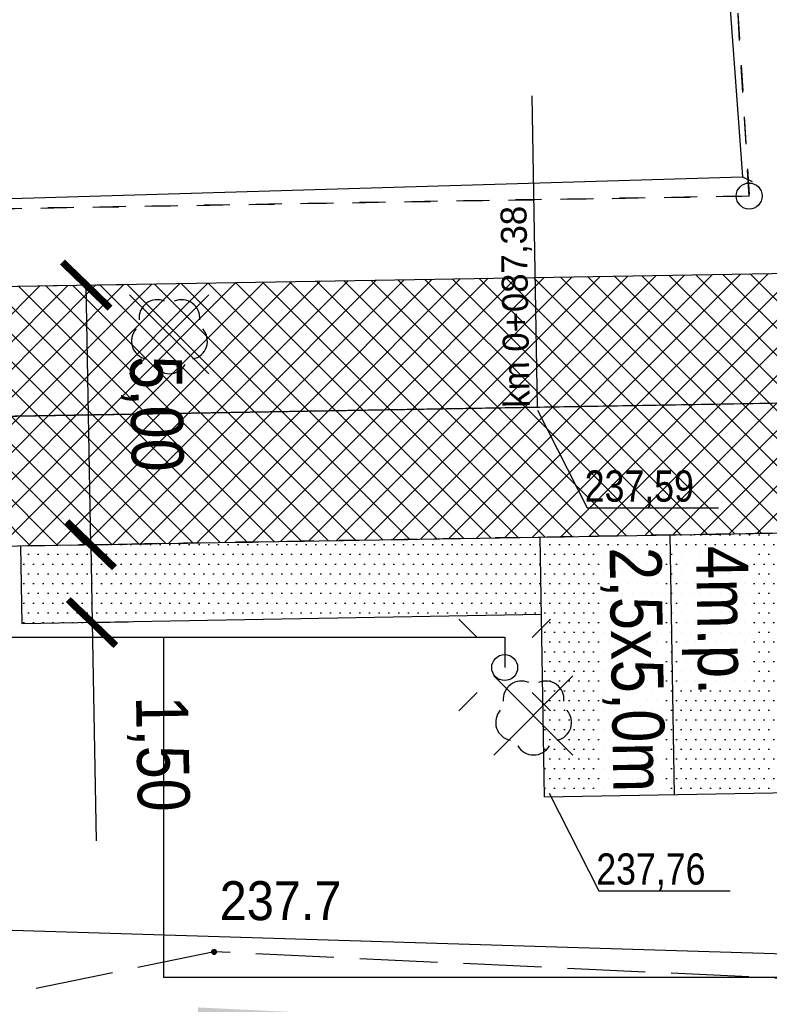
# Model space of a CAD drawing. Extents: x 6567718 to 6567944, y 5646923 to 5647067.
# Tile 13 of 18: x 6567773 to 6567787, y 5646994 to 5647013. Entities that reach past the tile are written whole.
import ezdxf
from ezdxf import colors
from ezdxf.entities.mleader import LeaderData, LeaderLine
from ezdxf.enums import TextEntityAlignment as Align
from ezdxf.math import Vec2, Vec3

# ---------------------------------------------------------------- set-up
doc = ezdxf.new("R2010")
doc.units = 0
doc.header["$MEASUREMENT"] = 0
for name, pattern in [('DGN_STYLE_2191', [1, -0.25, 0.5, -0.25]), ('DGN_STYLE_9021', [7.5, 3.75, 3.75]), ('KTJZ01_05', [2, 1.5, -0.5])]:
    doc.linetypes.add(name, pattern=pattern)
doc.layers.get('0').update_dxf_attribs({"linetype": 'CONTINUOUS'})
doc.layers.get('Defpoints').update_dxf_attribs({"linetype": 'CONTINUOUS'})
for name, color, linetype in [('BDOT1', 7, 'CONTINUOUS'), ('EWID', 7, 'CONTINUOUS'), ('GESUT1', 7, 'CONTINUOUS'), ('IA_ likwidacja', 1, 'CONTINUOUS'), ('IA_#chodnik', 41, 'CONTINUOUS'), ('IA_#jezdnia', 251, 'CONTINUOUS'), ('IA_#pobocze', 203, 'CONTINUOUS'), ('IA_#zjazd 2', 140, 'CONTINUOUS'), ('IA_krawężnik_A', 230, 'CONTINUOUS'), ('IA_krawężnik_B', 180, 'CONTINUOUS'), ('IA_krawężnik_C', 151, 'CONTINUOUS'), ('IA_krawężnik_Obrz', 21, 'CONTINUOUS'), ('IA_opis', 7, 'CONTINUOUS'), ('IA_org ruchu', 7, 'CONTINUOUS'), ('IA_oś', 132, 'CONTINUOUS'), ('IA_przerywana', 60, 'CONTINUOUS'), ('IA_rzędne', 6, 'CONTINUOUS'), ('IA_wymiary', 7, 'CONTINUOUS')]:
    doc.layers.add(name, color=color, linetype=linetype)
doc.layers.add('IA_oś tymczas', color=1, linetype='CONTINUOUS', plot=False)
doc.layers.add('IA_tymczasowe', color=2, linetype='CONTINUOUS', plot=False)
doc.styles.add('IA_500', font='ARIALN.TTF', dxfattribs={"height": 1})
doc.styles.get("Standard").update_dxf_attribs({"font": 'GOTHIC.TTF'})
doc.styles.add('STYLE-GEO_140', font='geo_140.shx', dxfattribs={"bigfont": 'geo_140big.shx'})
doc.dimstyles.new('IA_500', dxfattribs={"dimtxt": 1, "dimasz": 0.9, "dimexe": 0.7, "dimexo": 0.625, "dimtad": 1, "dimrnd": 0.01, "dimzin": 1, "dimtxsty": 'IA_500', "dimblk": 'ARCHTICK', "dimcen": 2.5, "dimaunit": 2, "dimazin": 0, "dimtfac": 1, "dimtmove": 0, "dimatfit": 3, "dimfxl": 24, "dimarcsym": 0})

# ---------------------------------------------------------------- blocks, each defined once
blk = doc.blocks.new('OBOP02_1')
at = {"layer": 'BDOT1', "color": 7, "linetype": 'Continuous'}
blk.add_circle((0, 0), 0.01, dxfattribs=at)
for centre, start, end in [((-0.47, 0.647), 66, 186), ((0.47, 0.647), 354, 114), ((-0.761, -0.247), 138, 258), ((0.761, -0.247), 282, 42), ((0, -0.8), 210, 330)]:
    blk.add_arc(centre, 0.7, start, end, dxfattribs=at)
blk = doc.blocks.new('DWG_H0_11')
at = {"layer": 'BDOT1', "linetype": 'Continuous'}
blk.add_hatch(color=7, dxfattribs=at).paths.add_polyline_path([(0.09, 0, 1), (-0.09, 0, 1)], flags=16)
at = {"layer": 'BDOT1', "color": 7, "linetype": 'Continuous'}
blk.add_lwpolyline([(0.09, 0, 1), (-0.09, 0, 1)], format="xyb", close=True, dxfattribs=at)
blk = doc.blocks.new('RTPW01_1')
at = {"layer": 'BDOT1', "color": 7, "linetype": 'Continuous'}
blk.add_circle((0, 0), 0.09, dxfattribs=at)
blk.add_blockref('DWG_H0_11', (0, 0), dxfattribs=at)
blk = doc.blocks.new('EGBP04_1')
at = {"layer": 'EWID', "color": 92, "linetype": 'Continuous'}
blk.add_circle((0, 0), 0.5, dxfattribs=at)
blk = doc.blocks.new('_ArchTick')
at = {"color": 0, "linetype": 'ByBlock', "const_width": 0.15}
blk.add_lwpolyline([(-0.5, -0.5), (0.5, 0.5)], dxfattribs=at)
blk = doc.blocks.new('*D245')
at = {"layer": 'Defpoints', "color": 0, "linetype": 'Continuous'}
for p in [(6567772.823, 5647007.725), (6567774.079, 5647007.746), (6567772.908, 5647002.726)]:
    blk.add_point(p, dxfattribs=at)
at = {"layer": 'IA_wymiary', "color": 0, "lineweight": -2}
for p, q in [((6567773.448, 5647007.736), (6567774.779, 5647007.758)), ((6567774.164, 5647002.747), (6567774.079, 5647007.746)), ((6567773.533, 5647002.736), (6567774.864, 5647002.759))]:
    blk.add_line(p, q, dxfattribs=at)
at = {"layer": 'IA_wymiary', "color": 0, "linetype": 'Continuous', "lineweight": -2, "xscale": 0.9, "yscale": 0.9, "zscale": 0.9}
for p, rotation in [((6567774.079, 5647007.746), 90.97030732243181), ((6567774.164, 5647002.747), 270.9703073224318)]:
    blk.add_blockref('_ArchTick', p, dxfattribs=dict(at, rotation=rotation))
at = {"layer": 'IA_wymiary', "color": 0, "linetype": 'Continuous', "insert": (6567775.347, 5647005.267), "char_height": 1, "attachment_point": 5, "rotation": 270.9703, "style": 'IA_500'}
blk.add_mtext('5,00', dxfattribs=at)
blk = doc.blocks.new('*D246')
at = {"layer": 'Defpoints', "color": 0, "linetype": 'Continuous'}
for p in [(6567773.533, 5647002.736), (6567773.56, 5647001.237), (6567774.191, 5647001.249)]:
    blk.add_point(p, dxfattribs=at)
at = {"layer": 'IA_wymiary', "color": 0, "lineweight": -2}
for p, q in [((6567774.158, 5647002.748), (6567774.864, 5647002.76)), ((6567774.164, 5647002.748), (6567774.191, 5647001.249)), ((6567774.185, 5647001.249), (6567774.891, 5647001.261)), ((6567774.191, 5647001.249), (6567774.267, 5646997.049))]:
    blk.add_line(p, q, dxfattribs=at)
at = {"layer": 'IA_wymiary', "color": 0, "linetype": 'Continuous', "lineweight": -2, "xscale": 0.9, "yscale": 0.9, "zscale": 0.9}
for p, rotation in [((6567774.164, 5647002.748), 91.03385140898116), ((6567774.191, 5647001.249), 271.0338514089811)]:
    blk.add_blockref('_ArchTick', p, dxfattribs=dict(at, rotation=rotation))
at = {"layer": 'IA_wymiary', "color": 0, "linetype": 'Continuous', "insert": (6567775.463, 5646998.721), "char_height": 1, "attachment_point": 5, "rotation": 271.0339, "style": 'IA_500'}
blk.add_mtext('1,50', dxfattribs=at)
blk = doc.blocks.new('_None')
blk = doc.blocks.new('Km_d')
blk.add_line((0, 0), (6, 0))
at = {"lineweight": 30, "flags": 106}
blk.add_attdef('D', text='', height=0.5, dxfattribs=at).set_placement((0, 0), align=Align.BOTTOM_LEFT)

msp = doc.modelspace()

# ---------------------------------------------------------------- hatches: boundary and pattern name
at = {"layer": 'IA_#chodnik'}
h = msp.add_hatch(dxfattribs=at)
h.set_pattern_fill('DOTS', color=256, scale=3, style=0)
h.set_pattern_definition([(0, (6567775.1703, 5646945.60679), (0.09375, 0.1875), [0, -0.1875])])
h.paths.add_polyline_path([(6567775.17, 5646972.145), (6567776.232, 5646993.84), (6567795.523, 5646992.896, 0.433631), (6567796.572, 5646993.912), (6567796.5, 5646998.125), (6567796.416, 5647003.124), (6567799.543, 5647003.177, -0.019848), (6567800.416, 5647003.157), (6567800.578, 5646993.584, 0.395059), (6567801.529, 5646992.602), (6567812.57, 5646992.062), (6567814.471, 5646988.839), (6567817.35, 5646983.958, -0.142644), (6567818.87, 5646977.998), (6567818.004, 5646952.371, -0.420452), (6567810.623, 5646945.617), (6567810.706, 5646947.115, 0.420452), (6567816.505, 5646952.421), (6567817.052, 5646968.616, 0.409784), (6567815.626, 5646970.165), (6567797.235, 5646971.065), (6567797.093, 5646968.168), (6567787.305, 5646968.647), (6567787.446, 5646971.544)])
h.paths.add_polyline_path([(6567776.742, 5646973.57), (6567787.52, 5646973.042), (6567787.537, 5646973.529), (6567787.538, 5646973.542), (6567788.143, 5646973.512), (6567788.046, 5646971.515), (6567788.645, 5646971.485), (6567788.743, 5646973.483), (6567789.042, 5646973.468), (6567788.944, 5646971.471), (6567788.945, 5646971.471), (6567788.876, 5646970.072), (6567790.274, 5646970.004), (6567794.27, 5646969.808), (6567795.668, 5646969.74), (6567795.736, 5646971.138), (6567795.834, 5646973.136), (6567796.134, 5646973.121), (6567796.036, 5646971.123), (6567796.635, 5646971.094), (6567796.733, 5646973.092), (6567797.332, 5646973.062), (6567797.308, 5646972.563), (6567815.631, 5646971.666, 0.418657), (6567817.204, 5646973.114), (6567817.371, 5646978.049, 0.142644), (6567816.058, 5646983.196), (6567811.963, 5646990.139, 0.252387), (6567811.15, 5646990.629), (6567801.519, 5646991.101, 0.406054), (6567800.473, 5646990.179), (6567800.473, 5646990.179), (6567800.492, 5646990.578), (6567796.497, 5646990.774), (6567796.468, 5646990.174), (6567800.463, 5646989.979), (6567800.448, 5646989.679), (6567796.453, 5646989.875), (6567793.579, 5646990.015), (6567793.587, 5646990.165), (6567793.886, 5646990.15), (6567793.889, 5646990.2), (6567793.589, 5646990.215), (6567793.638, 5646991.214), (6567793.938, 5646991.199), (6567793.94, 5646991.249), (6567793.64, 5646991.264), (6567793.648, 5646991.414), (6567788.935, 5646991.644), (6567788.938, 5646991.716), (6567787.415, 5646991.791), (6567787.415, 5646991.791), (6567778.156, 5646992.244), (6567777.657, 5646992.268)], flags=16)
h.paths.add_polyline_path([(6567788.578, 5646984.869), (6567788.768, 5646988.749), (6567790.496, 5646988.664), (6567790.494, 5646988.614), (6567790.194, 5646988.629), (6567790.192, 5646988.579), (6567790.491, 5646988.565), (6567790.442, 5646987.566), (6567790.143, 5646987.58), (6567790.14, 5646987.53), (6567790.44, 5646987.516), (6567790.433, 5646987.366), (6567796.316, 5646987.078), (6567796.35, 5646987.777), (6567800.346, 5646987.582), (6567800.184, 5646984.284)], flags=0)
h.paths.add_polyline_path([(6567797.675, 5646984.527), (6567799.223, 5646984.451), (6567799.272, 5646985.45), (6567797.724, 5646985.526)], flags=0)
h.paths.add_polyline_path([(6567797.675, 5646984.527), (6567799.223, 5646984.451), (6567799.272, 5646985.45), (6567797.724, 5646985.526)], flags=0)
h.paths.add_polyline_path([(6567797.696, 5646984.546), (6567799.204, 5646984.472), (6567799.251, 5646985.431), (6567797.743, 5646985.505)], flags=0)
h.paths.add_polyline_path([(6567797.696, 5646984.546), (6567799.204, 5646984.472), (6567799.251, 5646985.431), (6567797.743, 5646985.505)], flags=0)
h.paths.add_polyline_path([(6567797.704, 5646985.627), (6567799.302, 5646985.548), (6567799.326, 5646986.048), (6567797.728, 5646986.126)], flags=0)
h.paths.add_polyline_path([(6567790.511, 5646988.964), (6567790.56, 5646989.963), (6567794.715, 5646989.76), (6567794.666, 5646988.761)], flags=0)
h.paths.add_polyline_path([(6567790.442, 5646987.566), (6567790.491, 5646988.565), (6567794.646, 5646988.361), (6567794.597, 5646987.362)], flags=0)
h.paths.add_polyline_path([(6567794.597, 5646987.362), (6567794.646, 5646988.361), (6567794.746, 5646988.356), (6567794.766, 5646988.756), (6567794.666, 5646988.761), (6567794.715, 5646989.76), (6567796.244, 5646989.685), (6567796.126, 5646987.288)], flags=0)
h.paths.add_polyline_path([(6567789.008, 5646989.038), (6567789.125, 5646991.435), (6567790.628, 5646991.361), (6567790.579, 5646990.362), (6567790.479, 5646990.367), (6567790.46, 5646989.968), (6567790.56, 5646989.963), (6567790.511, 5646988.964)], flags=0)
h.paths.add_polyline_path([(6567790.579, 5646990.362), (6567790.628, 5646991.361), (6567793.638, 5646991.214), (6567793.589, 5646990.215)], flags=0)
h.paths.add_polyline_path([(6567791.443, 5646972.4), (6567791.489, 5646973.348), (6567793.387, 5646973.256), (6567793.341, 5646972.307)], flags=0)
h.paths.add_polyline_path([(6567790.231, 5646969.105), (6567794.226, 5646968.909), (6567794.255, 5646969.509), (6567790.26, 5646969.704)], flags=16)
at = {"layer": 'IA_#jezdnia', "linetype": 'Continuous'}
h = msp.add_hatch(dxfattribs=at)
h.set_pattern_fill('NET', color=256, scale=3, angle=45, style=0)
h.set_pattern_definition([(45, (0, 0), (-0.265165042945, 0.265165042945), []), (135, (0, 0), (-0.265165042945, -0.265165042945), [])])
h.paths.add_polyline_path([(6567829.719, 5646944.816), (6567823.864, 5646945.062), (6567810.715, 5646945.613, 0.41038), (6567818.004, 5646952.37), (6567818.832, 5646976.873, 0.160815), (6567817.35, 5646983.958), (6567809.203, 5646997.768, 0.265433), (6567799.729, 5647003.178), (6567753.063, 5647002.39, 0.461018), (6567747.743, 5646996.942), (6567746.697, 5647008.745), (6567746.416, 5647011.922, 0.421206), (6567751.584, 5647007.366), (6567799.729, 5647008.178, -0.27448), (6567813.51, 5647000.308), (6567821.657, 5646986.499, -0.142644), (6567823.867, 5646977.829), (6567822.996, 5646952.047, 0.412688)])
at = {"layer": 'IA_#pobocze', "linetype": 'Continuous'}
h = msp.add_hatch(dxfattribs=at)
h.set_pattern_fill('DOTS', color=256, scale=3, style=0)
h.paths.add_polyline_path([(6567772.819, 5647002.724), (6567782.818, 5647002.894), (6567782.843, 5647001.405), (6567772.844, 5647001.225)])
at = {"layer": 'IA_#zjazd 2', "linetype": 'Continuous'}
h = msp.add_hatch(dxfattribs=at)
h.set_pattern_fill('DOTS', color=256, scale=3, style=0)
h.paths.add_polyline_path([(6567782.818, 5647002.894), (6567782.902, 5646997.894), (6567792.901, 5646998.064), (6567792.816, 5647003.063)])

# ---------------------------------------------------------------- linework, layer by layer
at = {"layer": 'BDOT1', "color": 7, "linetype": 'DGN_STYLE_9021'}
for points in [[(6567785.01, 5647032.94), (6567786.71, 5647009.83)], [(6567748.28, 5647007.39), (6567748.14, 5647008.69), (6567786.71, 5647009.83), (6567786.9, 5647009.74)]]:
    msp.add_lwpolyline(points, dxfattribs=at)
at = {"layer": 'BDOT1', "color": 7, "linetype": 'KTJZ01_05'}
msp.add_lwpolyline([(6567748.58, 5646987.49), (6567748.8, 5646984.74), (6567767.38, 5646989.77), (6567776.79, 5646991.74), (6567800.63, 5646990.6), (6567800.82, 5646993.77), (6567776.54, 5646994.91), (6567766.35, 5646992.81)], close=True, dxfattribs=at)
at = {"layer": 'EWID', "color": 92, "linetype": 'DGN_STYLE_2191'}
for p, q in [((6567786.84, 5647009.46), (6567785.39, 5647032.94)), ((6567785.391, 5647032.942), (6567786.84, 5647009.46)), ((6567786.84, 5647009.46), (6567747.21, 5647008.79)), ((6567747.21, 5647008.79), (6567786.84, 5647009.46)), ((6567747.783, 5647002.3), (6567830.443, 5647003.7)), ((6567830.443, 5647003.7), (6567747.783, 5647002.3))]:
    msp.add_line(p, q, dxfattribs=at)
at = {"layer": 'GESUT1', "color": 1, "linetype": 'Continuous'}
for p, q in [((6567781.249, 5647001.317), (6567781.602, 5647000.963)), ((6567783.017, 5647001.317), (6567782.663, 5647000.963)), ((6567756.684, 5647000.971), (6567775.566, 5647000.971)), ((6567775.566, 5647000.971), (6567775.566, 5646994.419)), ((6567775.566, 5647000.971), (6567782.133, 5647000.971)), ((6567782.133, 5647000.971), (6567782.133, 5647000.382)), ((6567781.249, 5646999.549), (6567781.602, 5646999.903)), ((6567783.017, 5646999.549), (6567782.663, 5646999.903)), ((6567795.049, 5646994.419), (6567775.566, 5646994.419))]:
    msp.add_line(p, q, dxfattribs=at)
msp.add_circle((6567782.133, 5647000.382), 0.25, dxfattribs=at)
at = {"layer": 'IA_ likwidacja', "color": 1, "linetype": 'Continuous', "lineweight": 30}
for p, q in [((6567774.914, 5647007.561), (6567776.436, 5647006.039)), ((6567774.914, 5647006.039), (6567776.436, 5647007.561)), ((6567781.924, 5647000.221), (6567783.446, 5646998.699)), ((6567781.924, 5646998.699), (6567783.446, 5647000.221))]:
    msp.add_line(p, q, dxfattribs=at)
at = {"layer": 'IA_krawężnik_A', "linetype": 'Continuous'}
for p, q in [((6567752.639, 5647002.383), (6567782.818, 5647002.894)), ((6567782.902, 5646997.894), (6567782.818, 5647002.894)), ((6567782.902, 5646997.894), (6567796.5, 5646998.125))]:
    msp.add_line(p, q, dxfattribs=at)
at = {"layer": 'IA_krawężnik_B', "linetype": 'Continuous'}
msp.add_line((6567782.818, 5647002.894), (6567799.543, 5647003.177), dxfattribs=at)
at = {"layer": 'IA_krawężnik_C', "linetype": 'Continuous'}
msp.add_line((6567751.481, 5647007.364), (6567799.458, 5647008.176), dxfattribs=at)
at = {"layer": 'IA_krawężnik_Obrz', "linetype": 'Continuous'}
for p, q in [((6567772.844, 5647001.225), (6567772.819, 5647002.724)), ((6567782.843, 5647001.405), (6567772.844, 5647001.225))]:
    msp.add_line(p, q, dxfattribs=at)
at = {"layer": 'IA_org ruchu', "linetype": 'Continuous'}
msp.add_lwpolyline([(6567794.697, 5646997.338), (6567791.943, 5646994.73), (6567769.505, 5646995.416), (6567769.568, 5646990.442)], dxfattribs=at)
at = {"layer": 'IA_oś', "linetype": 'Continuous'}
msp.add_line((6567747.048, 5647004.788), (6567807.362, 5647005.81), dxfattribs=at)
at = {"layer": 'IA_oś tymczas', "linetype": 'Continuous'}
msp.add_lwpolyline([(6567820.264, 5646945.213), (6567821.368, 5646977.914, 0.142644), (6567819.503, 5646985.229), (6567811.357, 5646999.038, 0.26997), (6567799.501, 5647005.677), (6567747.048, 5647004.788)], format="xyb", dxfattribs=at)
at = {"layer": 'IA_przerywana', "linetype": 'Continuous'}
msp.add_line((6567785.402, 5646997.937), (6567785.317, 5647002.936), dxfattribs=at)

# ---------------------------------------------------------------- block references
at = {"layer": 'BDOT1', "color": 7, "linetype": 'Continuous', "xscale": 0.5, "yscale": 0.5, "zscale": 0.5}
for name, p in [('OBOP02_1', (6567775.68, 5647006.79)), ('OBOP02_1', (6567782.69, 5646999.45)), ('RTPW01_1', (6567776.54, 5646994.91))]:
    msp.add_blockref(name, p, dxfattribs=at)
at = {"layer": 'EWID', "color": 92, "linetype": 'Continuous', "xscale": 0.5, "yscale": 0.5, "zscale": 0.5}
msp.add_blockref('EGBP04_1', (6567786.84, 5647009.46), dxfattribs=at)
at = {"layer": 'IA_tymczasowe', "color": 6, "linetype": 'Continuous'}
ref = msp.add_blockref('Km_d', (6567782.766, 5647005.393), dxfattribs=dict(at, rotation=90.97030730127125))
ref.add_attrib('D', 'km 0+087,38', dxfattribs={"layer": '0', "height": 0.5, "rotation": 90.9703}).set_placement((6567782.766, 5647005.393), align=Align.BOTTOM_LEFT)

# ---------------------------------------------------------------- texts
at = {"layer": 'BDOT1', "color": 7, "linetype": 'Continuous', "style": 'STYLE-GEO_140', "width": 0.93328}
msp.add_text('237.7', height=0.75, dxfattribs=at).set_placement((6567777.819, 5646995.895), align=Align.MIDDLE_CENTER)
at = {"layer": 'IA_opis', "insert": (6567786.817, 5647002.736), "char_height": 1, "width": 15.24811, "attachment_point": 1, "rotation": 270.9241, "style": 'IA_500'}
msp.add_mtext('4m.p.\\P2,5x5,0m', dxfattribs=at)

# ---------------------------------------------------------------- dimensions: what is measured, and where the dimension line sits
at = {"layer": 'IA_wymiary', "linetype": 'Continuous'}
for p1, p2, distance, picture, middle in [((6567772.908, 5647002.726), (6567772.823, 5647007.725), -1.256, '*D245', (6567775.347, 5647005.267)), ((6567773.533, 5647002.736), (6567773.56, 5647001.237), 0.631, '*D246', (6567775.463, 5646998.721))]:
    dim = msp.add_aligned_dim(p1=p1, p2=p2, distance=distance, dimstyle='IA_500', dxfattribs=at)
    dim.commit()
    dim.dimension.update_dxf_attribs({"geometry": picture, "text_midpoint": middle})

# ---------------------------------------------------------------- leaders
at = {"layer": 'IA_rzędne'}
ml = msp.add_multileader_mtext('Standard', dxfattribs=at)
ml.set_content('\\pxsm1,qr;237,59', color=256, style='IA_500')
ml.set_leader_properties()
ml.set_arrow_properties(name='NONE')
ml.build(insert=Vec2(0, 0))
ml.multileader.update_dxf_attribs({"has_dogleg": 0, "text_left_attachment_type": 6, "text_right_attachment_type": 6, "text_top_attachment_type": 0, "text_bottom_attachment_type": 0, "arrow_head_size": 1.4})
ctx = ml.context
ctx.base_point, ctx.char_height, ctx.arrow_head_size, ctx.landing_gap_size, ctx.plane_origin = Vec3(6567783.724, 5647003.457), 0.6, 1.4, 0, Vec3(6567759.829, 5647009.495)
ctx.left_attachment, ctx.right_attachment, ctx.text_align_type = 6, 6, 2
notes = []
notes.append((ctx, [(0, (1, 1, 0), (6567775.724, 5647003.457), (1, 0), 8, [(0, [(6567782.766, 5647005.341)], 256, [])])]))
ctx.mtext.insert, ctx.mtext.alignment, ctx.mtext.line_spacing_factor, ctx.mtext.line_spacing_style, ctx.mtext.flow_direction = Vec3(6567785.776, 5647004.177), 3, 0.428571, 2, 5
ml = msp.add_multileader_mtext('Standard', dxfattribs=at)
ml.set_content('\\pxsm1,qr;237,76', color=256, style='IA_500')
ml.set_leader_properties()
ml.set_arrow_properties(name='NONE')
ml.build(insert=Vec2(0, 0))
ml.multileader.update_dxf_attribs({"has_dogleg": 0, "text_left_attachment_type": 6, "text_right_attachment_type": 6, "text_top_attachment_type": 0, "text_bottom_attachment_type": 0, "arrow_head_size": 1.4})
ctx = ml.context
ctx.base_point, ctx.char_height, ctx.arrow_head_size, ctx.landing_gap_size, ctx.plane_origin = Vec3(6567783.948, 5646996.085), 0.6, 1.4, 0, Vec3(6567760.052, 5647002.123)
ctx.left_attachment, ctx.right_attachment, ctx.text_align_type = 6, 6, 2
notes.append((ctx, [(0, (1, 1, 0), (6567775.948, 5646996.085), (1, 0), 8, [(0, [(6567782.989, 5646997.968)], 256, [])])]))
ctx.mtext.insert, ctx.mtext.alignment, ctx.mtext.line_spacing_factor, ctx.mtext.line_spacing_style, ctx.mtext.flow_direction = Vec3(6567785.998, 5646996.805), 3, 0.428571, 2, 5
for ctx, leaders in notes:
    for number, flags, end, landing, length, lines in leaders:
        leader = LeaderData()
        leader.index, (leader.has_last_leader_line, leader.has_dogleg_vector, leader.attachment_direction) = number, flags
        leader.last_leader_point, leader.dogleg_vector, leader.dogleg_length = Vec3(end), Vec3(landing), length
        for number, points, colour, breaks in lines:
            line = LeaderLine()
            line.index, line.vertices, line.color, line.breaks = number, Vec3.list(points), colors.encode_raw_color(colour), breaks
            leader.lines.append(line)
        ctx.leaders.append(leader)

doc.saveas('drawing.dxf')
